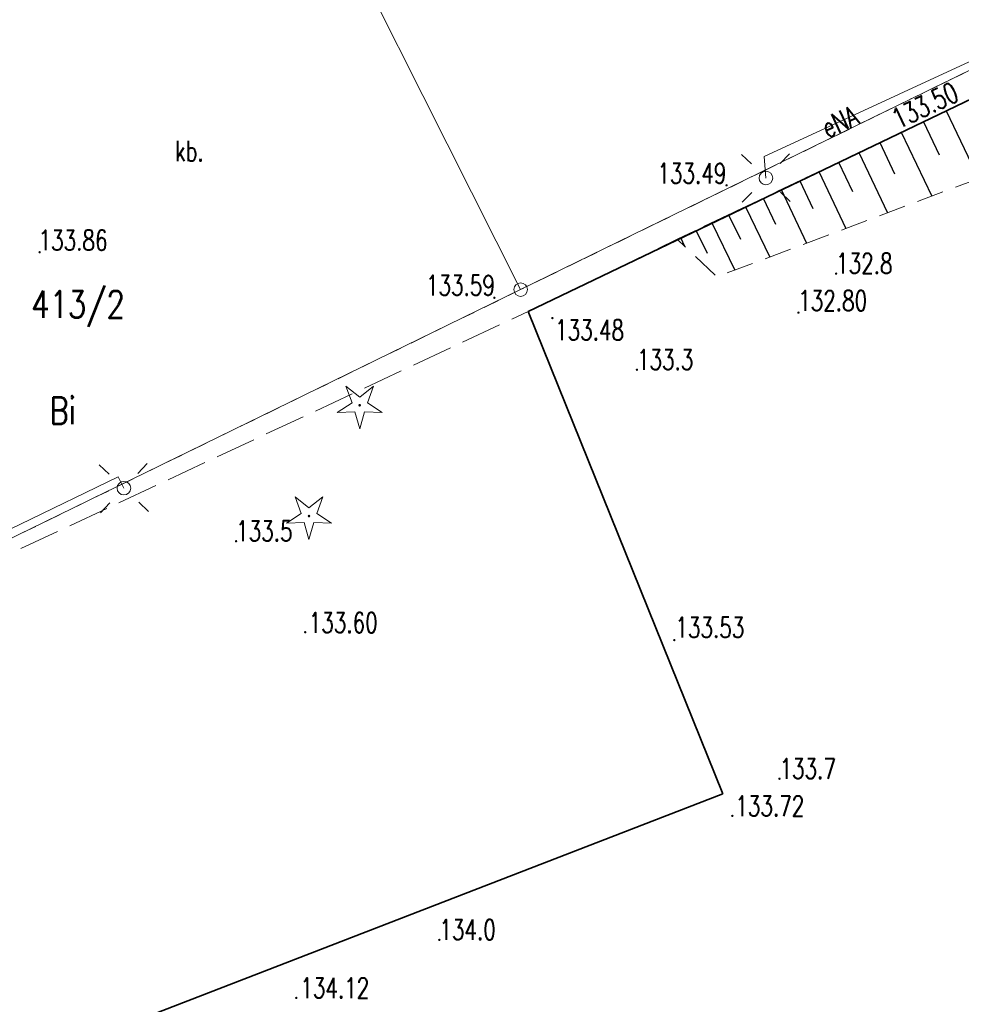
# Model space of a CAD drawing. Header units: metres. Extents: x 8438000 to 8438800, y 5890500 to 5891000.
# Tile 23 of 40: x 8438605 to 8438639, y 5890671 to 5890708. Entities that reach past the tile are written whole.
import ezdxf
from ezdxf.enums import TextEntityAlignment as Align

# ---------------------------------------------------------------- set-up
doc = ezdxf.new("R2010")
doc.units = ezdxf.units.M
doc.header["$MEASUREMENT"] = 0
for name, pattern in [('0.5_0.5', [1, 0.5, -0.5]), ('1.0_0.5', [1.5, 1, -0.5]), ('1.5_0.5', [2, 1.5, -0.5]), ('219-500', [0])]:
    doc.linetypes.add(name, pattern=pattern)
doc.layers.get('0').update_dxf_attribs({"color": 2, "linetype": 'CONTINUOUS', "lineweight": 5})
for name, color, linetype in [('000 Inne (niezydentyfikowane)', 7, 'CONTINUOUS'), ('202-punkt graniczny', 7, 'CONTINUOUS'), ('210-oznaczenie konturu użytku gruntowego', 7, 'CONTINUOUS'), ('211-numer działki ewidencyjnej', 7, 'CONTINUOUS'), ('218-kontur użytku gruntowego', 7, 'CONTINUOUS'), ('219-działka ewidencyjna', 7, 'CONTINUOUS'), ('drzewo iglaste', 7, 'CONTINUOUS'), ('latarnia', 7, 'CONTINUOUS'), ('obszar utwardzony', 7, 'CONTINUOUS'), ('obszar utwardzony-Atr17', 7, 'CONTINUOUS'), ('ogrodzenie trwałe', 7, 'CONTINUOUS'), ('pikieta naturalna', 7, 'CONTINUOUS'), ('pikieta naturalna-Atr2', 7, 'CONTINUOUS'), ('pikieta sztuczna', 7, 'CONTINUOUS'), ('pikieta sztuczna-Atr2', 7, 'CONTINUOUS'), ('przewód elektroenergetyczny podziemny', 7, 'CONTINUOUS'), ('przewód elektroenergetyczny podziemny-Atr1', 7, 'CONTINUOUS'), ('skarpa nieumocniona', 7, 'CONTINUOUS'), ('słup przewodów napowietrznych', 7, 'CONTINUOUS')]:
    doc.layers.add(name, color=color, linetype=linetype)
doc.styles.get("Standard").update_dxf_attribs({"font": 'simplex.shx', "width": 0.75})
doc.linetypes.add('902-500', pattern='A,3.75,0,[1,ksztalty.shx,S=0.5,R=0,X=0,Y=0],3.75', length=7.5)

# ---------------------------------------------------------------- blocks, each defined once
blk = doc.blocks.new('202')
at = {"color": 0, "linetype": 'Continuous', "lineweight": 0}
blk.add_circle((0, 0), 0.25, dxfattribs=at)
blk = doc.blocks.new('PW01')
at = {"linetype": 'Continuous', "lineweight": 13}
h = blk.add_hatch(color=0, dxfattribs=at)
edge = h.paths.add_edge_path()
edge.add_arc((0, 0), 0.045, 0, 360)
blk = doc.blocks.new('OP011')
at = {"linetype": 'Continuous', "lineweight": 13}
h = blk.add_hatch(color=0, dxfattribs=at)
edge = h.paths.add_edge_path()
edge.add_arc((0, 0), 0.05, 0, 360)
at = {"color": 0, "linetype": 'Continuous', "lineweight": 13}
for p, q in [((-0.283, 0.093), (-0.512, 0.706)), ((-0.512, 0.706), (0, 0.299)), ((0, 0.299), (0.512, 0.706)), ((0.512, 0.706), (0.283, 0.093)), ((-0.828, -0.268), (-0.283, 0.093)), ((0.283, 0.093), (0.828, -0.268)), ((-0.175, -0.24), (-0.828, -0.268)), ((0, -0.87), (-0.175, -0.24)), ((0.175, -0.24), (0, -0.87)), ((0.828, -0.268), (0.175, -0.24))]:
    blk.add_line(p, q, dxfattribs=at)
blk = doc.blocks.new('US15')
at = {"color": 0, "linetype": 'Continuous', "lineweight": 13}
blk.add_circle((0, 0), 0.25, dxfattribs=at)
blk = doc.blocks.new('SM01')
at = {"color": 0, "linetype": 'Continuous', "lineweight": 13}
for p, q in [((-0.53, 0.531), (-0.883, 0.884)), ((0.531, 0.531), (0.884, 0.884)), ((-0.53, -0.53), (-0.883, -0.883)), ((0.531, -0.53), (0.884, -0.883))]:
    blk.add_line(p, q, dxfattribs=at)
blk.add_circle((0, 0), 0.25, dxfattribs=at)

msp = doc.modelspace()

# ---------------------------------------------------------------- linework, layer by layer
at = {"layer": '000 Inne (niezydentyfikowane)', "color": 7, "linetype": 'Continuous', "lineweight": 25, "flags": 128}
for points in [[(8438638.71, 5890704.43), (8438639.91, 5890701.93)], [(8438637.87, 5890704.03), (8438638.45, 5890702.81)], [(8438637.05, 5890703.64), (8438638.18, 5890701.28)], [(8438636.26, 5890703.26), (8438636.8, 5890702.11)], [(8438635.49, 5890702.89), (8438636.55, 5890700.67)], [(8438634.74, 5890702.53), (8438635.25, 5890701.45)], [(8438634.01, 5890702.19), (8438635.01, 5890700.09)], [(8438633.31, 5890701.85), (8438633.79, 5890700.83)], [(8438632.62, 5890701.52), (8438633.56, 5890699.55)], [(8438631.31, 5890700.89), (8438632.2, 5890699.03)], [(8438631.96, 5890701.2), (8438632.41, 5890700.24)], [(8438630.68, 5890700.59), (8438631.12, 5890699.69)], [(8438630.07, 5890700.3), (8438630.91, 5890698.55)], [(8438629.48, 5890700.02), (8438629.89, 5890699.17)], [(8438628.91, 5890699.75), (8438629.06, 5890699.43)]]:
    msp.add_lwpolyline(points, dxfattribs=at)
at = {"layer": '218-kontur użytku gruntowego', "color": 3, "linetype": '0.5_0.5', "lineweight": 18, "flags": 128}
for points in [[(8438666.25, 5890718.96), (8438623.01, 5890697.83)], [(8438623.01, 5890697.83), (8438666.25, 5890718.96)], [(8438623.01, 5890697.83), (8438571.42, 5890672.63)], [(8438571.42, 5890672.63), (8438623.01, 5890697.83)]]:
    msp.add_lwpolyline(points, dxfattribs=at)
at = {"layer": '219-działka ewidencyjna', "color": 3, "linetype": '219-500', "lineweight": 18, "flags": 128}
for points in [[(8438623.01, 5890697.83), (8438666.25, 5890718.96)], [(8438623.01, 5890697.83), (8438613.99, 5890715.76)], [(8438623.01, 5890697.83), (8438571.42, 5890672.63)]]:
    msp.add_lwpolyline(points, dxfattribs=at)
at = {"layer": 'obszar utwardzony', "color": 7, "linetype": '1.5_0.5', "lineweight": 18, "flags": 128}
msp.add_lwpolyline([(8438588.19, 5890702.85), (8438595.02, 5890689.17), (8438595.39, 5890688.53), (8438595.51, 5890688.32), (8438597.4, 5890685.07), (8438597.47, 5890684.95), (8438623.29, 5890697.02), (8438628.79, 5890699.69), (8438641.49, 5890705.76), (8438643.32, 5890707.52), (8438641.66, 5890711), (8438641.44, 5890711.47), (8438640.98, 5890712.44), (8438634.2, 5890725.88), (8438613.99, 5890715.76)], close=True, dxfattribs=at)
at = {"layer": 'ogrodzenie trwałe', "color": 7, "linetype": '902-500', "lineweight": 35, "flags": 128}
for points in [[(8438623.29, 5890697.02), (8438641.49, 5890705.76), (8438643.32, 5890707.52)], [(8438623.29, 5890697.02), (8438630.47, 5890679.21)], [(8438630.47, 5890679.21), (8438597.56, 5890666.48), (8438581.48, 5890671.35), (8438579.35, 5890676.11)]]:
    msp.add_lwpolyline(points, dxfattribs=at)
at = {"layer": 'przewód elektroenergetyczny podziemny', "color": 1, "linetype": 'Continuous', "lineweight": 18, "flags": 128}
for points in [[(8438632.06, 5890701.95), (8438632, 5890702.74), (8438641.96, 5890707.35)], [(8438608.37, 5890690.5), (8438608.16, 5890690.92), (8438597.34, 5890685.67)]]:
    msp.add_lwpolyline(points, dxfattribs=at)
at = {"layer": 'skarpa nieumocniona', "color": 7, "linetype": '1.0_0.5', "lineweight": 18, "flags": 128}
msp.add_lwpolyline([(8438641.49, 5890705.76), (8438628.79, 5890699.69), (8438630.25, 5890698.3), (8438644.75, 5890703.75), (8438669.28, 5890716.22), (8438670.4, 5890717.08), (8438668.25, 5890718.05), (8438658.16, 5890713.43)], close=True, dxfattribs=at)
msp.add_lwpolyline([(8438641.49, 5890705.76), (8438628.79, 5890699.69), (8438630.25, 5890698.3), (8438644.75, 5890703.75), (8438669.28, 5890716.22), (8438670.4, 5890717.08), (8438668.25, 5890718.05), (8438658.16, 5890713.43)], close=True, dxfattribs=at)

# ---------------------------------------------------------------- block references
at = {"layer": '202-punkt graniczny', "color": 3, "linetype": 'Continuous', "lineweight": 18}
msp.add_blockref('202', (8438623.01, 5890697.83), dxfattribs=at)
at = {"layer": 'drzewo iglaste', "color": 94, "linetype": 'Continuous', "lineweight": 18}
for p in [(8438617.07, 5890693.56), (8438615.2, 5890689.47)]:
    msp.add_blockref('OP011', p, dxfattribs=at)
at = {"layer": 'latarnia', "color": 7, "linetype": 'Continuous', "lineweight": 18}
for p, rotation in [((8438632.06, 5890701.95), 0.753), ((8438608.37, 5890690.5), 1.562)]:
    msp.add_blockref('SM01', p, dxfattribs=dict(at, rotation=rotation))
at = {"layer": 'pikieta naturalna', "color": 7, "linetype": 'Continuous', "lineweight": 13}
for p in [(8438634.65, 5890698.42), (8438627.3, 5890694.87), (8438612.51, 5890688.54), (8438632.56, 5890679.77), (8438620.01, 5890673.82)]:
    msp.add_blockref('PW01', p, dxfattribs=at)
at = {"layer": 'pikieta sztuczna', "color": 7, "linetype": 'Continuous', "lineweight": 13}
for p in [(8438630.61, 5890701.68), (8438605.26, 5890699.21), (8438622.04, 5890697.53), (8438633.26, 5890696.98), (8438624.18, 5890696.78), (8438615.06, 5890685.18), (8438628.68, 5890684.89), (8438630.82, 5890678.4), (8438614.73, 5890671.68)]:
    msp.add_blockref('PW01', p, dxfattribs=at)
at = {"layer": 'słup przewodów napowietrznych', "color": 7, "linetype": 'Continuous', "lineweight": 18}
for p in [(8438632.06, 5890701.95), (8438608.37, 5890690.5)]:
    msp.add_blockref('US15', p, dxfattribs=at)

# ---------------------------------------------------------------- texts
at = {"layer": '210-oznaczenie konturu użytku gruntowego', "color": 3, "linetype": 'Continuous', "lineweight": 18, "width": 0.79}
msp.add_text('Bi', height=1, dxfattribs=at).set_placement((8438605.62, 5890692.86))
at = {"layer": '211-numer działki ewidencyjnej', "color": 3, "linetype": 'Continuous', "lineweight": 18, "width": 0.79}
msp.add_text('413/2', height=1, dxfattribs=at).set_placement((8438604.95, 5890697.79), align=Align.TOP_LEFT)
at = {"layer": 'obszar utwardzony-Atr17', "color": 7, "width": 0.72}
msp.add_text('kb.', height=0.75, dxfattribs=at).set_placement((8438610.25, 5890702.57))
at = {"layer": 'pikieta naturalna-Atr2', "color": 7, "width": 0.72}
for s, p in [('132.8', (8438634.65, 5890698.42)), ('133.3', (8438627.3, 5890694.87)), ('133.5', (8438612.51, 5890688.54)), ('133.7', (8438632.56, 5890679.77)), ('134.0', (8438620.01, 5890673.82))]:
    msp.add_text(s, height=0.75, dxfattribs=at).set_placement(p)
at = {"layer": 'pikieta sztuczna-Atr2', "color": 7, "width": 0.72}
msp.add_text('133.50', height=0.75, rotation=25.546, dxfattribs=at).set_placement((8438639.24, 5890704.84), align=Align.RIGHT)
for s, p in [('133.49', (8438630.6, 5890701.75)), ('133.59', (8438622.06, 5890697.61))]:
    msp.add_text(s, height=0.75, dxfattribs=at).set_placement(p, align=Align.RIGHT)
for s, p in [('133.86', (8438605.22, 5890699.28)), ('132.80', (8438633.25, 5890697.05)), ('133.60', (8438615.19, 5890685.16)), ('133.53', (8438628.72, 5890684.98)), ('133.72', (8438630.93, 5890678.39)), ('134.12', (8438614.88, 5890671.67))]:
    msp.add_text(s, height=0.75, dxfattribs=at).set_placement(p)
msp.add_text('133.48', height=0.75, dxfattribs=at).set_placement((8438624.28, 5890696.71), align=Align.TOP_LEFT)
at = {"layer": 'przewód elektroenergetyczny podziemny-Atr1', "color": 1, "width": 0.72}
msp.add_text('eNA', height=0.75, rotation=24.837, dxfattribs=at).set_placement((8438634.18, 5890703.75), align=Align.MIDDLE_LEFT)

doc.saveas('drawing.dxf')
